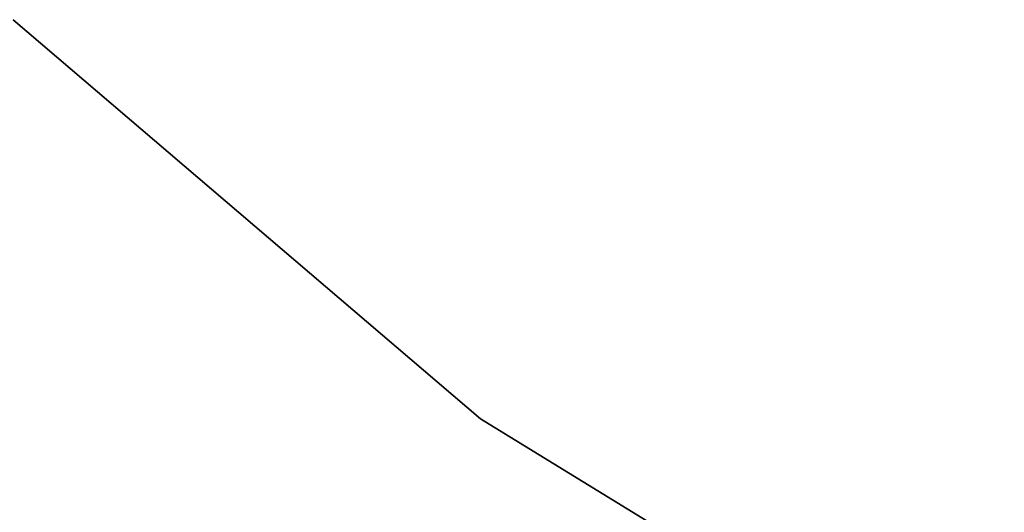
# Model space of a CAD drawing. Header units: millimetres. Extents: x 0.3 to 65.3, y -48.3 to 46.8.
# Tile 82 of 256: x 16.4 to 22.3, y -36.2 to -33.2. Entities that reach past the tile are written whole.
import ezdxf

# ---------------------------------------------------------------- set-up
doc = ezdxf.new("R2010")
doc.units = ezdxf.units.MM
doc.header["$LTSCALE"] = 25.4
doc.layers.get('0').update_dxf_attribs({"true_color": 0xff5454})

# ---------------------------------------------------------------- blocks, each defined once
blk = doc.blocks.new('NICO-9517.STL')
at = {"color": 18, "true_color": 0x080808}
mesh = blk.add_polyface(dxfattribs=at)
corners = [(16.3779, -33.2294, 4.3114), (19.1533, -35.5998, 3.8114), (16.3779, -33.2294, 3.8114), (19.1533, -35.5998, 4.3114)]
mesh.append_faces([[corners[k] for k in face] for face in [(0, 1, 2), (1, 0, 3)]], dxfattribs={"vtx0": -1, "color": 18})
mesh = blk.add_polyface(dxfattribs=at)
corners = [(16.3779, -33.2294, 149.4114), (19.1533, -35.5998, 148.9114), (16.3779, -33.2294, 148.9114), (19.1533, -35.5998, 149.4114)]
mesh.append_faces([[corners[k] for k in face] for face in [(0, 1, 2), (1, 0, 3)]], dxfattribs={"vtx0": -1, "color": 18})
at = {"color": 7, "true_color": 0xffffff}
mesh = blk.add_polyface(dxfattribs=at)
corners = [(13.9314, -33.8076, 135.2114), (16.4536, -36.3298, 132.5114), (16.4536, -36.3298, 135.2114), (13.9314, -33.8076, 132.5114)]
mesh.append_faces([[corners[k] for k in face] for face in [(0, 1, 2), (1, 0, 3)]], dxfattribs={"vtx0": -1, "color": 7})
at = {"color": 18, "true_color": 0x080808}
mesh = blk.add_polyface(dxfattribs=at)
corners = [(19.1533, -35.5998, 4.3114), (22.2655, -37.5069, 3.8114), (19.1533, -35.5998, 3.8114), (22.2655, -37.5069, 4.3114)]
mesh.append_faces([[corners[k] for k in face] for face in [(0, 1, 2), (1, 0, 3)]], dxfattribs={"vtx0": -1, "color": 18})
mesh = blk.add_polyface(dxfattribs=at)
corners = [(19.1533, -35.5998, 149.4114), (22.2655, -37.5069, 148.9114), (19.1533, -35.5998, 148.9114), (22.2655, -37.5069, 149.4114)]
mesh.append_faces([[corners[k] for k in face] for face in [(0, 1, 2), (1, 0, 3)]], dxfattribs={"vtx0": -1, "color": 18})

msp = doc.modelspace()

# ---------------------------------------------------------------- block references
at = {"color": 0}
msp.add_blockref('NICO-9517.STL', (0, 0), dxfattribs=at)

doc.saveas('drawing.dxf')
